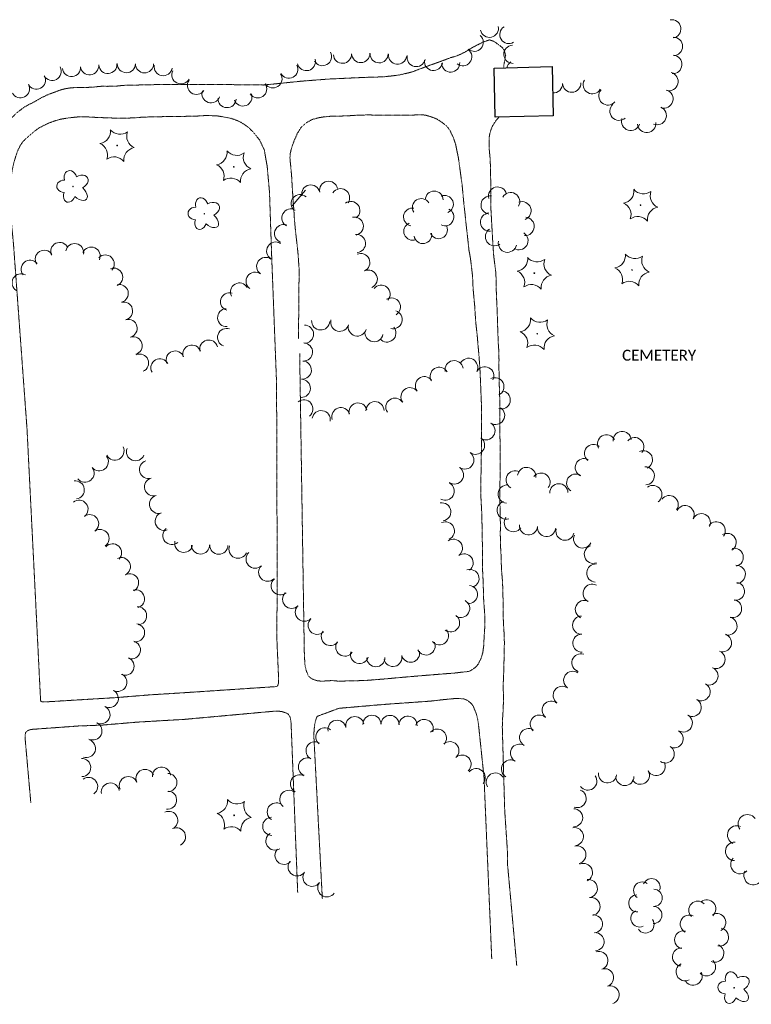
# Model space of a CAD drawing. Extents: x 386237 to 390135, y 96958 to 113752.
# Tile 4 of 116: x 387322 to 387645, y 97177 to 97612. Entities that reach past the tile are written whole.
import ezdxf
from ezdxf.enums import TextEntityAlignment as Align

# ---------------------------------------------------------------- set-up
doc = ezdxf.new("R2010")
doc.units = 0
doc.header["$MEASUREMENT"] = 0
doc.linetypes.add('Wisdot3', pattern=[0.1875, 0.125, -0.0625])
for name, color, linetype, lineweight in [('E_AREA', 51, 'Wisdot3', 18), ('E_BLD', 231, 'Continuous', 25), ('E_DWY', 51, 'Wisdot3', 18), ('E_LAND_Vegetation', 81, 'Continuous', 18)]:
    doc.layers.add(name, color=color, linetype=linetype, lineweight=lineweight)
doc.styles.add('CalibriLight', font='calibril.ttf')

# ---------------------------------------------------------------- blocks, each defined once
blk = doc.blocks.new('CEM')
at = {"color": 0, "linetype": 'ByBlock', "lineweight": -2, "transparency": 16777216, "style": 'CalibriLight'}
blk.add_text('CEMETERY', height=12, dxfattribs=at).set_placement((0, 0), align=Align.MIDDLE_CENTER)
blk = doc.blocks.new('CTRE')
at = {"color": 0, "linetype": 'ByBlock', "lineweight": -2, "transparency": 16777216}
blk.add_circle((0, 0), 0.223, dxfattribs=at)
for centre, start, end in [((-11.97, 8.96), 280.2067, 5.97162), ((1.81, 14.92), 220.21132, 305.97623), ((13.83, 5.89), 160.21133, 245.97624), ((-13.83, -5.9), 340.21132, 65.97623), ((-1.81, -14.93), 40.21133, 125.97624)]:
    blk.add_arc(centre, 7.87, start, end, dxfattribs=at)
at = {"color": 0, "linetype": 'ByBlock', "lineweight": -2, "transparency": 16777216, "extrusion": (0, 0, -1)}
blk.add_arc((-12.03, -9.04), 7.87, 354.07279, 79.74889, dxfattribs=at)
blk = doc.blocks.new('DTRE')
at = {"color": 0, "linetype": 'ByBlock', "lineweight": -2, "transparency": 16777216}
blk.add_circle((-0.18, 0), 0.183, dxfattribs=at)
for centre, major_axis, ratio in [((-1.87, 5.32), (1.36, -4.98), 0.782863), ((4.06, 2.74), (-5.27, -2.93), 0.691916), ((-5.87, 0.15), (4.93, -0.12), 0.832022), ((-2.49, -5.24), (1.8, 4.86), 0.716896), ((3.54, -3.71), (-5.01, 4.58), 0.560249)]:
    blk.add_ellipse(centre, major_axis=major_axis, ratio=ratio, start_param=1.570796, end_param=4.712389, dxfattribs=at)

msp = doc.modelspace()

# ---------------------------------------------------------------- linework, layer by layer
at = {"layer": 'E_BLD'}
for p, q in [((387531.51, 97590.63), (387557.1, 97591.25)), ((387532.03, 97568.96), (387531.51, 97590.63)), ((387557.1, 97591.25), (387557.63, 97569.58)), ((387557.63, 97569.58), (387532.03, 97568.96))]:
    msp.add_line(p, q, dxfattribs=at)
at = {"layer": 'E_DWY', "flags": 128}
for points in [[(387309.74, 97525.71), (387308.07, 97547.55), (387309.34, 97552.83), (387310.85, 97557.31), (387313.96, 97563.86), (387315.46, 97565.82), (387320.83, 97570.93), (387322.52, 97572.23), (387323.88, 97573.24), (387326.41, 97574.7), (387328.13, 97575.49), (387328.92, 97575.97), (387330.01, 97576.61), (387331.81, 97577.61), (387333.51, 97578.44), (387335.21, 97579.16), (387337.93, 97580.15), (387340.18, 97581), (387342.53, 97581.58), (387344.75, 97581.88), (387346.81, 97582.04), (387350.48, 97582.09), (387352.44, 97582.1), (387354.68, 97582.22), (387356.89, 97582.48), (387358.56, 97582.59), (387360.75, 97582.54), (387364.35, 97582.61), (387366.67, 97582.85), (387368.24, 97582.99), (387383.4, 97583.33), (387406.22, 97583.4), (387429.79, 97583.13), (387446.63, 97584.84), (387458.38, 97585.76), (387469.34, 97586.27), (387476.16, 97586.55), (387480.37, 97586.67), (387483.18, 97586.81), (387486.16, 97587.12), (387488.67, 97587.44), (387489.73, 97587.58), (387491.46, 97587.98), (387493.55, 97588.45), (387495.6, 97589.01), (387498.27, 97590.04), (387503.12, 97591.84), (387506.7, 97593.1), (387509.48, 97594.15), (387512.41, 97595.22), (387514.97, 97595.99), (387516.68, 97596.7), (387518.75, 97597.73), (387521.21, 97599.26), (387523.44, 97600.5), (387525.06, 97601.26), (387525.7, 97601.61), (387526.8, 97602.14), (387529.43, 97603.06), (387531.46, 97602.37), (387533.66, 97600.8), (387535.04, 97599.75), (387535.82, 97598.74), (387536.62, 97596.46), (387536.48, 97595.19), (387535.93, 97592.69), (387535.71, 97590.74)], [(387433.27, 97507.88), (387432.33, 97535.76), (387431.32, 97547.1), (387430.04, 97554.42), (387428.06, 97558.68), (387426.43, 97560.76), (387425.07, 97562.38), (387423.54, 97563.94), (387422.06, 97565.13), (387419.79, 97566.62), (387418.27, 97567.34), (387415.39, 97568.4), (387412.45, 97568.95), (387409.57, 97569.45), (387406.51, 97569.62), (387403.55, 97569.62), (387400.44, 97569.42), (387397.06, 97569.32), (387393.39, 97569.27), (387389.14, 97569.21), (387384.28, 97569.14), (387379.99, 97569.07), (387375.48, 97568.86), (387372.06, 97568.6), (387368.77, 97568.5), (387364.96, 97568.5), (387362.4, 97568.57), (387359.71, 97568.68), (387356.71, 97568.77), (387354.06, 97568.92), (387351.29, 97569.09), (387349.91, 97569.11), (387347.81, 97569.04), (387345.47, 97568.81), (387343.09, 97568.53), (387340.29, 97568.08), (387337.67, 97567.34), (387334.78, 97566.3), (387332.27, 97565.09), (387330.53, 97564.16), (387328.56, 97562.74), (387324.43, 97559.17), (387323.45, 97558.14), (387322.75, 97557.16), (387322.25, 97556.35), (387321.24, 97554.4), (387320.28, 97551.71), (387319.54, 97549.22), (387318.99, 97546.91), (387318.59, 97544.63), (387318.34, 97542.56), (387318.17, 97541.33), (387318.04, 97525.65)], [(387505.08, 97322.75), (387514.46, 97323.49), (387517.07, 97323.82), (387520.29, 97324.16), (387521.26, 97324.56), (387523.56, 97326.2), (387524.5, 97327.41), (387525.85, 97330.17), (387526.51, 97332.48), (387526.94, 97335.65), (387527.1, 97339.39), (387527.46, 97344.64), (387527.49, 97348.03), (387527.09, 97353.09), (387526.84, 97356.84), (387526.71, 97363.23), (387526.43, 97368.84), (387526.38, 97373.93), (387526.45, 97377.56), (387526.23, 97383.68), (387526.16, 97390.28), (387526.02, 97395.08), (387525.72, 97400.43), (387525.65, 97403.97), (387525.64, 97406.41), (387525.95, 97424.42), (387526.01, 97432.25), (387525.95, 97441.29), (387525.34, 97456.07), (387525.12, 97459.69), (387524.79, 97464.08), (387524.4, 97468.44), (387524.06, 97472.49), (387523.47, 97477.81), (387523.16, 97481.97), (387522.94, 97485.61), (387522.57, 97489.58), (387522.24, 97493.15), (387522.09, 97496.75), (387521.94, 97499.34), (387521.66, 97501.63), (387521.42, 97503.68), (387521.05, 97506.72), (387520.41, 97510.23), (387518.92, 97523.74), (387518.64, 97526.61), (387518.22, 97530.14), (387517.76, 97534.95), (387517.4, 97539.03), (387516.91, 97542.41), (387516.27, 97547.16), (387515.76, 97550.9), (387515.17, 97553.66), (387514.5, 97557), (387513.6, 97559.75), (387512.03, 97563.06), (387510.82, 97564.76), (387508.77, 97566.45), (387506.18, 97568.14), (387503.65, 97569.12), (387501.24, 97569.81), (387499.54, 97569.99), (387498.97, 97570), (387495.56, 97569.85), (387490.27, 97569.75), (387485.27, 97569.81), (387480.4, 97569.82), (387475.78, 97569.92), (387470.8, 97569.79), (387467.46, 97569.56), (387463.72, 97569.41), (387461, 97569.42), (387458.97, 97569.3), (387456.22, 97569.03), (387453.82, 97568.63), (387451.04, 97567.85), (387448.54, 97566.44), (387446.31, 97564.46), (387444.6, 97561.74), (387443.18, 97558.43), (387442.14, 97555.64), (387441.5, 97552.96), (387441.35, 97551.08), (387441.5, 97549.17), (387441.75, 97546.86), (387441.84, 97545.72), (387442.08, 97543.16), (387442.27, 97539.8), (387442.66, 97533.58), (387442.87, 97530.53), (387443.08, 97528.08), (387443.26, 97524.93), (387443.45, 97522.55), (387443.72, 97519.62), (387444.12, 97515.87), (387444.49, 97512.78), (387444.88, 97509.11), (387445.09, 97506.33), (387445.26, 97503.8), (387445.41, 97502.04), (387445.12, 97471)], [(387533.75, 97569), (387532.26, 97567.33), (387530.89, 97565.2), (387529.95, 97562.97), (387529.46, 97560.85), (387529.31, 97559.58), (387529.3, 97557.39), (387529.38, 97554.56), (387529.81, 97550), (387530.09, 97537.24), (387530.13, 97527.91), (387530.91, 97513.99), (387531.3, 97508.17), (387531.67, 97504.94), (387532.19, 97501.11), (387532.36, 97498.36), (387532.37, 97495.28), (387532.46, 97492.55), (387532.61, 97489.37), (387532.68, 97486.98), (387532.9, 97483.02), (387532.97, 97479.87), (387533.06, 97476.85), (387533.21, 97473.12), (387533.31, 97469.58), (387533.56, 97466.13), (387533.68, 97461.85), (387533.63, 97458.44), (387533.72, 97455.26), (387533.75, 97452.63), (387533.82, 97450.02), (387533.92, 97447.24), (387534.01, 97444.08), (387534.02, 97441.24), (387534.04, 97438.88), (387534, 97435.94), (387534.04, 97432.93), (387534.07, 97429.91), (387534.11, 97427.54), (387534.13, 97425.23), (387534.19, 97423.07), (387534.19, 97420.67), (387534.16, 97418.05), (387534.15, 97415.82), (387534.24, 97413.75), (387534.18, 97411.04), (387534.11, 97408.15), (387534, 97405.23), (387534.01, 97402.74), (387534.04, 97400.63), (387534.29, 97389.24), (387534.25, 97384.82), (387534.33, 97379.64), (387534.56, 97375.95), (387534.65, 97372.41), (387534.87, 97367.97), (387535.15, 97364.76), (387535.33, 97361.28), (387535.39, 97358.29), (387535.43, 97357.06), (387535.54, 97353.42), (387535.52, 97350.32), (387535.58, 97347.14), (387535.79, 97343.11), (387535.99, 97340.01), (387536.05, 97336.39), (387535.95, 97333.43), (387535.9, 97329.86), (387535.85, 97326.74), (387535.74, 97323.49), (387535.62, 97320.62), (387535.51, 97317.48), (387535.61, 97314.64), (387535.62, 97312.59), (387535.61, 97310.38), (387535.52, 97307.32), (387535.23, 97302.98), (387535.17, 97300.71), (387535.13, 97299.54)], [(387318.04, 97525.65), (387319.27, 97512.9), (387325.26, 97431.05), (387331.23, 97311.53), (387331.4, 97311.03), (387331.65, 97310.78), (387331.97, 97310.74), (387332.36, 97310.73), (387332.89, 97310.68), (387364.88, 97312.63)], [(387395.77, 97314.84), (387435.35, 97317.48), (387435.63, 97317.55), (387435.84, 97317.75), (387436.09, 97318.19), (387436.3, 97319.12), (387436.37, 97320.34), (387435.56, 97339.18), (387435.73, 97364.39), (387435.45, 97451.47), (387433.27, 97507.88)], [(387445.65, 97464.59), (387447.59, 97339.34), (387447.58, 97336.21), (387447.69, 97332.81), (387447.82, 97330.21), (387447.93, 97327.38), (387448.5, 97324.74), (387449.31, 97322.51), (387450.16, 97321.5), (387451.6, 97320.61), (387453.41, 97320.06), (387454.86, 97319.9), (387456.28, 97319.92), (387457.73, 97320.01), (387459.19, 97320.09), (387460.14, 97320.12), (387462.75, 97319.87)], [(387462.74, 97319.87), (387474.69, 97320.16), (387483.42, 97320.87), (387493.29, 97321.77), (387505.08, 97322.75)], [(387395.77, 97314.84), (387379.26, 97313.8), (387371.43, 97313.17), (387364.88, 97312.63)], [(387503.31, 97311.05), (387483.05, 97309.61), (387462.96, 97307.88)], [(387530.47, 97197.29), (387527.06, 97277.39), (387524.79, 97299.09), (387524.58, 97300.84), (387524.25, 97303.13), (387523.64, 97305.5), (387523.03, 97307.06), (387522.33, 97308.65), (387521.9, 97309.41), (387521.44, 97309.99), (387520.39, 97310.86), (387519.47, 97311.52), (387518.35, 97311.98), (387517.34, 97312.11), (387515.86, 97312.28), (387514.02, 97312.18), (387508.63, 97311.66), (387503.31, 97311.05)], [(387444.78, 97226.53), (387441.86, 97301.39), (387441.75, 97302.23), (387441.6, 97303.44), (387441.24, 97304.41), (387440.47, 97305.38), (387439.54, 97305.87), (387438.07, 97306.38), (387436.32, 97306.61), (387435.36, 97306.56), (387433.88, 97306.56), (387395.03, 97303.02)], [(387455.66, 97223.84), (387451.89, 97296.06), (387452, 97297.85), (387452.19, 97300.01), (387452.49, 97301.67), (387452.76, 97302.72), (387453.07, 97303.61), (387453.39, 97304.33), (387462.96, 97307.88)], [(387395.03, 97303.02), (387373.94, 97301.78), (387358.45, 97300.47), (387347.91, 97300.07)], [(387326.93, 97266.08), (387324.4, 97294.65), (387324.49, 97296.41), (387324.63, 97297.15), (387325.26, 97297.87), (387326.31, 97298.32), (387326.96, 97298.54), (387347.91, 97300.07)], [(387535.13, 97299.54), (387536.21, 97262.5), (387537.35, 97245.45), (387537.5, 97238.35), (387541.51, 97194.27)]]:
    msp.add_lwpolyline(points, dxfattribs=at)
at = {"layer": 'E_LAND_Vegetation'}
msp.add_line((387448.19, 97536.66), (387442.37, 97529.81), dxfattribs=at)
for centre, radius, start, end in [((387609.93, 97607.91), 4.07, 279.4892, 99.4739), ((387522.74, 97601.98), 4.01, 228.7423, 48.727), ((387529.45, 97608.19), 4.01, 192.1562, 12.1408), ((387538.03, 97605.43), 4.01, 121.5866, 301.5713), ((387539.79, 97596.68), 4.01, 92.9878, 272.9725), ((387610.69, 97600.17), 4.07, 270.4583, 90.443), ((387455.75, 97595.66), 4.01, 209.2445, 29.2292), ((387464.54, 97596.71), 4.01, 183.3355, 3.3201), ((387472.61, 97597.03), 4.01, 181.7354, 1.7201), ((387480.73, 97596.92), 4.01, 179.0015, 358.9862), ((387488.92, 97596.31), 4.01, 173.6309, 353.6156), ((387517.67, 97595.6), 4.01, 232.5011, 52.4858), ((387610.4, 97592.21), 4.07, 266.0427, 86.0274), ((387352.9, 97591.61), 4.01, 185.6165, 5.6012), ((387360.95, 97592.19), 4.01, 184.108, 4.0927), ((387369.12, 97592.56), 4.01, 179.5223, 359.5069), ((387377.14, 97592.49), 4.01, 179.5223, 359.5069), ((387385.38, 97591.22), 4.01, 170.7238, 350.7084), ((387440.89, 97590.09), 4.01, 207.3798, 27.3645), ((387448.61, 97593.47), 4.01, 195.0748, 15.0594), ((387497.1, 97595.24), 4.01, 167.136, 347.1206), ((387504.75, 97593.53), 4.01, 171.9209, 351.9055), ((387512.31, 97592.83), 4.01, 182.7436, 2.7282), ((387541.04, 97589.91), 4.01, 121.9452, 167.6236), ((387336.35, 97589.13), 4.01, 209.1654, 29.1501), ((387344.92, 97590.82), 4.01, 185.6165, 5.6012), ((387393.22, 97587.6), 4.01, 152.6741, 332.6588), ((387433.85, 97585.84), 4.01, 213.1219, 33.1066), ((387608.73, 97584.66), 4.07, 255.2694, 75.254), ((387322.3, 97581.46), 4.01, 208.3088, 28.2935), ((387329.36, 97585.26), 4.01, 208.3088, 28.2935), ((387400.08, 97582.96), 4.01, 145.1866, 325.1713), ((387427.13, 97581.42), 4.01, 213.9996, 33.9843), ((387557.67, 97583.69), 4.07, 265.9363, 2.0183), ((387565.79, 97583.99), 4.07, 182.2773, 2.2619), ((387574.89, 97583.29), 4.07, 149.9491, 329.9337), ((387406.52, 97579.25), 4.01, 160.7921, 340.7768), ((387420.58, 97577.85), 4.01, 200.1958, 20.1805), ((387581.8, 97578.32), 4.07, 138.6849, 318.6696), ((387606.47, 97576.96), 4.07, 252.3713, 72.3559), ((387413.59, 97577.13), 4.01, 177.0646, 357.0493), ((387586.69, 97571.57), 4.07, 131.8831, 311.8678), ((387603.52, 97569.63), 4.07, 246.4008, 66.3855), ((387591.87, 97567.1), 4.07, 162.5278, 342.5124), ((387598.94, 97566.2), 4.07, 185.2874, 5.272), ((387458.43, 97536.65), 4.01, 11.7773, 191.7619), ((387450.58, 97535.02), 4.01, 11.7773, 191.7619), ((387463.71, 97533.36), 4.01, 326.8868, 146.8714), ((387505.05, 97532.4), 3.91, 359.967, 179.9516), ((387533.05, 97534.07), 4.05, 14.244, 194.2287), ((387538.81, 97531.61), 4.05, 329.7995, 149.7842), ((387445.9, 97530.73), 4.01, 49.6767, 229.6614), ((387468.24, 97527.7), 4.01, 306.9358, 126.9205), ((387499.34, 97529.06), 3.91, 31.6228, 211.6075), ((387509.6, 97530.45), 3.91, 292.3913, 112.376), ((387529.78, 97530.13), 4.05, 81.94, 261.9247), ((387543.8, 97527.6), 4.05, 289.9435, 109.9281), ((387441.8, 97524.39), 4.01, 61.3749, 241.3596), ((387495.4, 97524.85), 3.91, 79.4569, 259.4416), ((387509.81, 97524.83), 3.91, 243.603, 63.5876), ((387469.78, 97520.8), 4.01, 282.0586, 102.0433), ((387529.56, 97522.59), 4.05, 95.157, 275.1417), ((387545.19, 97520.69), 4.05, 266.107, 86.0917), ((387438.57, 97517.53), 4.01, 72.1033, 252.088), ((387495.53, 97518.49), 3.91, 112.2657, 292.2504), ((387507.01, 97519.17), 3.91, 203.4924, 23.4771), ((387531.7, 97516.17), 4.05, 124.3479, 304.3326), ((387339.67, 97509.64), 3.97, 24.9224, 204.9071), ((387435.08, 97509.81), 4.01, 58.0199, 238.0045), ((387470.68, 97513.09), 4.01, 275.355, 95.3397), ((387500.07, 97517.01), 3.91, 189.6292, 9.6139), ((387537.42, 97513.29), 4.05, 168.4436, 348.4283), ((387542.46, 97514.39), 4.05, 238.1598, 58.1444), ((387332.85, 97506.2), 3.97, 32.5361, 212.5207), ((387346.3, 97509.14), 3.97, 349.183, 169.1677), ((387353.57, 97507.57), 3.97, 336.193, 156.1777), ((387326.59, 97501.76), 3.97, 39.1811, 219.1657), ((387359.8, 97504.13), 3.97, 316.3005, 136.2851), ((387430.64, 97502.99), 4.01, 54.4612, 234.4459), ((387472.64, 97504.72), 4.01, 294.2846, 114.2692), ((387363.55, 97498.3), 3.97, 291.7158, 111.7005), ((387475.94, 97497.42), 4.01, 294.2846, 114.2692), ((387322.59, 97495.82), 3.97, 59.4944, 239.4791), ((387425.98, 97496.47), 4.01, 54.4612, 234.4459), ((387365.99, 97491.06), 3.97, 283.9788, 103.9635), ((387419.02, 97491.75), 3.97, 28.7084, 208.6931), ((387481.58, 97490.73), 4.01, 319.6329, 139.6175), ((387414.65, 97487.44), 3.97, 73.5966, 253.5813), ((387486.15, 97485.1), 4.01, 301.4882, 121.4728), ((387367.91, 97483.34), 3.97, 284.8, 104.7847), ((387413.37, 97480.39), 3.97, 92.9891, 272.9738), ((387486.96, 97479.51), 4.01, 254.1067, 74.0913), ((387369.94, 97475.68), 3.97, 284.8, 104.7847), ((387454.92, 97478.95), 4.01, 177.2784, 357.2631), ((387463.35, 97478.34), 4.01, 164.9364, 344.9211), ((387413.35, 97471.66), 3.97, 70.024, 250.0087), ((387447.77, 97473.08), 4.01, 270.6936, 90.6782), ((387471.08, 97476.25), 4.01, 164.9364, 344.9211), ((387484.15, 97473.61), 4.01, 221.003, 40.9877), ((387372.18, 97468.01), 3.97, 286.414, 106.3987), ((387405.49, 97466.55), 3.97, 13.7035, 193.6882), ((387478.5, 97473.74), 4.01, 169.769, 349.7536), ((387398.03, 97464.35), 3.97, 17.9452, 197.9298), ((387447.32, 97465.23), 4.01, 266.6311, 86.6157), ((387374.97, 97460.36), 3.97, 292.4845, 112.4692), ((387383.92, 97458.24), 3.97, 28.7118, 208.6965), ((387390.63, 97461.71), 3.97, 19.8348, 199.8195), ((387520.27, 97458.45), 4.01, 332.4388, 152.4235), ((387446.81, 97457.25), 4.01, 266.1529, 86.1376), ((387507.28, 97454.5), 4.01, 30.5162, 210.5009), ((387513.85, 97457.41), 4.01, 10.6999, 190.6846), ((387527.37, 97454.74), 4.01, 332.4388, 152.4235), ((387446.38, 97449.17), 4.01, 268.3072, 88.2919), ((387500.73, 97450.38), 4.01, 37.6893, 217.674), ((387531.86, 97449.88), 4.01, 296.021, 116.0057), ((387494.39, 97445.48), 4.01, 37.6893, 217.674), ((387447.51, 97440.09), 4.01, 308.65, 128.6347), ((387487.69, 97440.85), 4.01, 33.9824, 213.9671), ((387534.67, 97444.09), 4.01, 254.7768, 74.7614), ((387463.84, 97436.67), 4.01, 18.3992, 198.3838), ((387471.44, 97438.7), 4.01, 14.3174, 194.3021), ((387478.9, 97439.29), 4.01, 0.9756, 180.9603), ((387532.19, 97437.2), 4.01, 237.8005, 57.7851), ((387455.16, 97435.35), 4.01, 351.1841, 171.1688), ((387527.92, 97430.42), 4.01, 237.8005, 57.7851), ((387523.33, 97424.04), 4.01, 233.6705, 53.6552), ((387581.15, 97424.64), 4.01, 28.7221, 208.7068), ((387588.03, 97426.18), 4.01, 5.7659, 185.7506), ((387593.63, 97423.43), 4.01, 319.721, 139.7057), ((387364.08, 97421.49), 4.01, 207.275, 27.2597), ((387373.13, 97421.2), 4.01, 158.255, 338.2396), ((387575.43, 97420.45), 4.01, 50.7678, 230.7525), ((387357.16, 97416.71), 4.01, 218.2634, 38.248), ((387518.59, 97417.51), 4.01, 235.21, 55.1946), ((387571.32, 97414.19), 4.01, 64.8888, 244.8735), ((387597.46, 97417.64), 4.01, 294.5925, 114.5772), ((387350.87, 97411.75), 4.01, 218.2634, 38.248), ((387378.9, 97413.34), 4.01, 106.1464, 286.131), ((387514.02, 97410.93), 4.01, 235.21, 55.1946), ((387545.89, 97410.29), 4.01, 352.8912, 172.8759), ((387598.28, 97410.54), 4.01, 272.9655, 92.9501), ((387381.13, 97405.64), 4.01, 106.0423, 286.027), ((387540.81, 97408.78), 4.01, 61.6276, 241.6123), ((387552.22, 97407.79), 4.01, 322.2595, 142.2442), ((387567.53, 97407.34), 4.01, 58.1502, 238.1348), ((387346.54, 97404.31), 4.01, 277.6456, 97.6302), ((387509.95, 97403.76), 4.01, 241.7925, 61.7771), ((387537.28, 97402.52), 4.01, 85.0924, 265.0771), ((387560.11, 97403.06), 4.01, 1.5905, 181.5752), ((387601.6, 97402.3), 4.01, 305.081, 125.0656), ((387383.34, 97397.94), 4.01, 106.0423, 286.027), ((387608.85, 97397.87), 3.99, 323.866, 143.8506), ((387348.18, 97395.79), 4.01, 307.6718, 127.6565), ((387508.4, 97394.63), 4.01, 279.1006, 99.0853), ((387536.87, 97395.36), 4.01, 107.2134, 287.1981), ((387615.85, 97393.43), 3.99, 333.1204, 153.1051), ((387352.89, 97389.43), 4.01, 305.0126, 124.9972), ((387385.83, 97390.44), 4.01, 109.0296, 289.0143), ((387539.99, 97389.88), 4.01, 144.3391, 324.3237), ((387623.05, 97389.86), 3.99, 334.9447, 154.9294), ((387510, 97386.23), 4.01, 294.5946, 114.5793), ((387546.71, 97388.49), 4.01, 174.6395, 354.6241), ((387554.71, 97387.74), 4.01, 174.6395, 354.6241), ((387629.63, 97386.26), 3.99, 322.9656, 142.9502), ((387357.49, 97382.87), 4.01, 305.0126, 124.9972), ((387389.23, 97384.18), 4.01, 129.8725, 309.8572), ((387562.83, 97386.08), 4.01, 167.1125, 347.0972), ((387570.59, 97382.67), 4.01, 154.3635, 334.3481), ((387634.46, 97381.16), 3.99, 300.7832, 120.7678), ((387363.01, 97376.53), 4.01, 317.1898, 137.1744), ((387394.46, 97380.72), 4.01, 166.7744, 346.7591), ((387401.85, 97379.99), 4.01, 181.2167, 1.2013), ((387409.97, 97379.92), 4.01, 178.1816, 358.1663), ((387418.43, 97378.13), 4.01, 157.1482, 337.1329), ((387513.55, 97378.59), 4.01, 305.8229, 125.8076), ((387575.34, 97375.88), 4.01, 109.2877, 289.2724), ((387366.92, 97370.47), 4.01, 296.27, 116.2546), ((387425.97, 97373.76), 4.01, 133.8974, 313.8821), ((387518.24, 97372.1), 4.01, 305.8229, 125.8076), ((387637.58, 97374.57), 3.99, 283.9579, 103.9426), ((387431.53, 97367.98), 4.01, 133.8974, 313.8821), ((387576.42, 97367.62), 4.01, 86.1272, 266.1119), ((387638.48, 97367.06), 3.99, 273.6796, 93.6643), ((387370.54, 97363.28), 4.01, 297.1469, 117.1316), ((387520.84, 97365.19), 4.01, 289.2946, 109.2793), ((387437.06, 97362), 4.01, 129.9157, 309.9004), ((387520.22, 97358.17), 4.01, 264.0089, 83.9936), ((387574.86, 97358.69), 4.01, 63.1369, 243.1215), ((387638.09, 97359.56), 3.99, 261.155, 81.1397), ((387373.19, 97356.19), 4.01, 286.048, 106.0327), ((387442.12, 97356), 4.01, 134.5313, 314.516), ((387374.07, 97348.72), 4.01, 273.5868, 93.5715), ((387447.74, 97350.31), 4.01, 134.967, 314.9516), ((387516.75, 97351.95), 4.01, 240.4415, 60.4261), ((387571.39, 97351.55), 4.01, 65.6051, 245.5898), ((387636.85, 97351.91), 3.99, 255.1915, 75.1762), ((387512.28, 97345.63), 4.01, 233.1996, 53.1843), ((387570.15, 97344.62), 4.01, 90.7733, 270.758), ((387373.17, 97341.23), 4.01, 261.3711, 81.3558), ((387453.38, 97344.54), 4.01, 133.5538, 313.5384), ((387634.81, 97344.2), 3.99, 255.1915, 75.1762), ((387459.2, 97339.58), 4.01, 142.7145, 322.6992), ((387507.42, 97339.93), 4.01, 219.2964, 39.2811), ((387570.31, 97336.65), 4.01, 92.2313, 272.216), ((387632.37, 97336.8), 3.99, 250.3408, 70.3255), ((387371.32, 97333.68), 4.01, 254.9261, 74.9107), ((387465.59, 97334.91), 4.01, 145.4469, 325.4316), ((387501.49, 97335.4), 4.01, 205.0708, 25.0554), ((387472.07, 97331.61), 4.01, 163.2382, 343.2229), ((387486.82, 97330.33), 4.01, 193.5172, 13.5019), ((387494.61, 97332.2), 4.01, 193.5172, 13.5019), ((387569.85, 97327.98), 4.01, 71.6305, 251.6152), ((387629.55, 97329.44), 3.99, 247.8343, 67.8189), ((387368.54, 97326.46), 4.01, 247.6777, 67.6624), ((387479.27, 97330.22), 4.01, 180.7774, 0.7621), ((387365.3, 97319.36), 4.01, 242.3029, 62.2876), ((387566.23, 97320.24), 4.01, 55.4372, 235.4219), ((387626.41, 97322.16), 3.99, 246.683, 66.6677), ((387622.92, 97315.22), 3.99, 241.1886, 61.1733), ((387361.58, 97312.26), 4.01, 242.3029, 62.2876), ((387561.62, 97313.62), 4.01, 54.3961, 234.3807), ((387556.71, 97307.09), 4.01, 50.2009, 230.1855), ((387619.03, 97308.29), 3.99, 240.4445, 60.4292), ((387357.9, 97305.09), 4.01, 243.6882, 63.6728), ((387551.45, 97300.91), 4.01, 47.951, 227.9356), ((387354.35, 97297.91), 4.01, 243.6882, 63.6728), ((387462.17, 97298.62), 4.01, 11.7694, 191.7541), ((387470.02, 97300.24), 4.01, 11.5551, 191.5398), ((387477.59, 97300.82), 4.01, 0.54, 180.5247), ((387485.54, 97300.75), 4.01, 358.4575, 178.4422), ((387493.49, 97300.43), 4.01, 356.5286, 176.5133), ((387500.64, 97298.96), 4.01, 339.0889, 159.0736), ((387615.09, 97301.39), 3.99, 239.7412, 59.7259), ((387456.78, 97295.29), 4.01, 51.3109, 231.2956), ((387506.47, 97294.73), 4.01, 318.0317, 138.0164), ((387546.77, 97294.97), 4.01, 59.4188, 239.4035), ((387611.05, 97294.41), 3.99, 242.3336, 62.3183), ((387351.48, 97290.14), 4.01, 251.2991, 71.2837), ((387452.45, 97289.09), 4.01, 63.0342, 243.0188), ((387511.98, 97289.18), 4.01, 312.841, 132.8257), ((387542.74, 97288.08), 4.01, 60.7139, 240.6986), ((387607.1, 97287.7), 3.99, 237.6634, 57.6481), ((387349.4, 97281.73), 4.01, 271.6206, 91.6053), ((387449.09, 97282.01), 4.01, 68.0628, 248.0475), ((387517.36, 97283.25), 4.01, 312.1347, 132.1194), ((387538.74, 97281.08), 4.01, 59.6624, 239.647), ((387603.08, 97282.14), 3.99, 208.89, 28.8747), ((387377.38, 97276.91), 4.01, 23.2678, 203.2525), ((387384.59, 97277.96), 4.01, 5.0855, 185.0702), ((387387.41, 97275.1), 4.01, 270.3836, 90.3683), ((387523.62, 97277.27), 4.01, 319.5108, 139.4955), ((387532.03, 97275.32), 4.01, 31.4605, 211.4452), ((387581.59, 97278.91), 3.99, 173.3072, 353.2919), ((387596.1, 97278.29), 3.99, 208.89, 28.8747), ((387352.44, 97273.37), 4.01, 305.7983, 125.783), ((387362.05, 97270.92), 4.01, 10.0897, 190.0744), ((387370.02, 97273.75), 4.01, 23.2678, 203.2525), ((387445.61, 97274.52), 4.01, 61.2736, 241.2582), ((387572.9, 97275.72), 3.99, 216.5117, 36.4964), ((387589.25, 97277.76), 3.99, 179.1396, 359.1242), ((387387.32, 97267.36), 4.01, 263.0072, 82.9919), ((387440.85, 97267.68), 4.01, 52.4212, 232.4059), ((387568.22, 97268.01), 3.99, 250.2985, 70.2831), ((387435.33, 97262.14), 4.01, 57.2853, 237.27), ((387387.82, 97258.36), 4.01, 295.4463, 115.431), ((387566.64, 97259.55), 3.99, 269.2324, 89.2171), ((387433.32, 97255.76), 4.01, 91.2545, 271.2392), ((387643.38, 97256.86), 4.11, 35.0615, 215.0461), ((387391.26, 97251.12), 4.01, 295.4463, 115.431), ((387566.99, 97251.23), 3.99, 279.5245, 99.5092), ((387638.68, 97251.94), 4.11, 65.6179, 245.6026), ((387434.7, 97249.28), 4.01, 122.4527, 302.4374), ((387637.79, 97244.73), 4.11, 87.9805, 267.9652), ((387438.76, 97242.97), 4.01, 136.3513, 316.336), ((387568.09, 97243.19), 3.99, 283.5536, 103.5383), ((387444.53, 97237.87), 4.01, 144.8371, 324.8218), ((387640.1, 97238.92), 4.11, 137.1423, 317.127), ((387451.09, 97233.25), 4.01, 144.8371, 324.8218), ((387570.97, 97235.39), 3.99, 293.7729, 113.7576), ((387645.95, 97234.04), 4.11, 151.7981, 331.7828), ((387573.13, 97228.3), 3.99, 278.5174, 98.502), ((387596.88, 97227.43), 3.79, 54.9341, 234.9188), ((387601.04, 97228.91), 3.79, 338.434, 158.4187), ((387457.66, 97228.62), 4.01, 144.8371, 324.8218), ((387601.97, 97224.18), 3.79, 269.1688, 89.1535), ((387574.34, 97220.36), 3.99, 280.2448, 100.2295), ((387594.76, 97221.75), 3.79, 93.3496, 273.3343), ((387621.48, 97218.74), 3.98, 44.7217, 224.7064), ((387625.48, 97219.32), 3.98, 310.3793, 130.364), ((387595.68, 97215.08), 3.79, 116.6569, 296.6416), ((387601.86, 97216.59), 3.79, 269.1688, 89.1535), ((387575.44, 97212.65), 3.99, 275.2977, 95.2824), ((387598.38, 97212.44), 3.79, 214.7322, 34.7168), ((387617.67, 97212.63), 3.98, 63.6815, 243.6662), ((387629.82, 97213.25), 3.98, 297.8878, 117.8725), ((387615.22, 97205.65), 3.98, 77.6532, 257.6379), ((387631.04, 97206.84), 3.98, 260.063, 80.0477), ((387576.12, 97204.82), 3.99, 272.0487, 92.0334), ((387614.26, 97198.08), 3.98, 86.7451, 266.7297), ((387628.99, 97199.72), 3.98, 246.1993, 66.184), ((387577.82, 97196.51), 3.99, 288.0658, 108.0505), ((387625.33, 97193.69), 3.98, 224.4613, 44.4459), ((387580.29, 97188.93), 3.99, 288.0658, 108.0505), ((387615.85, 97191.52), 3.98, 116.4382, 296.4229), ((387619.39, 97189.55), 3.98, 206.9845, 26.9692), ((387582.76, 97181.35), 3.99, 288.0658, 108.0505)]:
    msp.add_arc(centre, radius, start, end, dxfattribs=at)

# ---------------------------------------------------------------- block references
at = {"layer": 'E_AREA', "xscale": 0.3999999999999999, "yscale": 0.3999999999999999, "zscale": 0.3999999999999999}
msp.add_blockref('CEM', (387604.38, 97463.81), dxfattribs=at)
at = {"layer": 'E_LAND_Vegetation'}
for name, p, xscale, yscale, zscale in [('CTRE', (387365.02, 97556.4), 0.7108526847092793, 0.7108526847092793, 0.7108526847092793), ('CTRE', (387416.52, 97547.03), 0.7108526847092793, 0.7108526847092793, 0.7108526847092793), ('DTRE', (387345.69, 97538.3), 0.6769248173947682, 0.6769248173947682, 0.6769248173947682), ('CTRE', (387596.22, 97530.07), 0.7108526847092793, 0.7108526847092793, 0.7108526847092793), ('DTRE', (387403.66, 97526.28), 0.6769248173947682, 0.6769248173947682, 0.6769248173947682), ('CTRE', (387549.28, 97500.03), 0.7108526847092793, 0.7108526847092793, 0.7108526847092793), ('CTRE', (387592.44, 97501.47), 0.7108526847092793, 0.7108526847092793, 0.7108526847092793), ('CTRE', (387550.58, 97473.31), 0.7108526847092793, 0.7108526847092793, 0.7108526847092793), ('CTRE', (387416.73, 97260.62), 0.7108526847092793, 0.7108526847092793, 0.7108526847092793), ('DTRE', (387637.64, 97184.49), 0.6769248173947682, 0.6769248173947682, 0.6769248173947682)]:
    msp.add_blockref(name, p, dxfattribs=dict(at, xscale=xscale, yscale=yscale, zscale=zscale))

doc.saveas('drawing.dxf')
